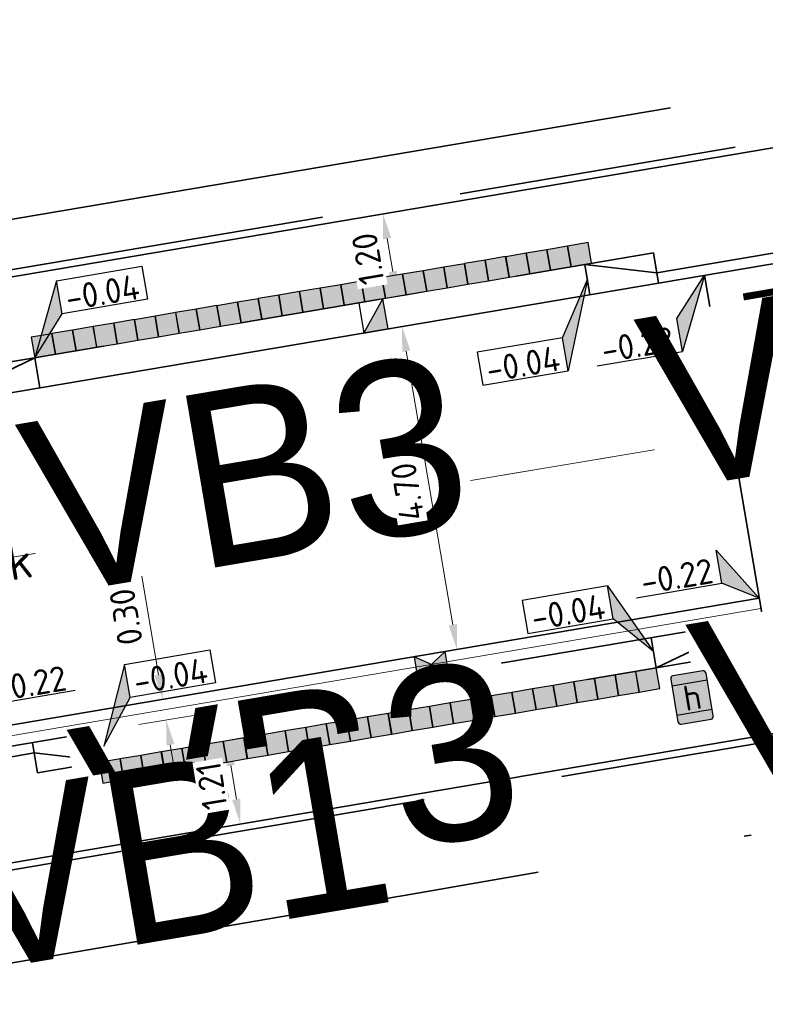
# Model space of a CAD drawing. Header units: metres. Extents: x 0 to 269924, y 0 to 933292.
# Tile 171 of 247: x 134830 to 134841, y 466620 to 466634. Entities that reach past the tile are written whole.
import ezdxf
from ezdxf import colors
from ezdxf.entities.mleader import LeaderData, LeaderLine
from ezdxf.enums import TextEntityAlignment as Align
from ezdxf.math import Vec2, Vec3

# ---------------------------------------------------------------- set-up
doc = ezdxf.new("R2018")
doc.units = ezdxf.units.M
for name, pattern in [('VH-BUSHALTEBAND', [4, 2, -2]), ('VH-OPSLUITBAND_100X200', [16, 8, -2, 4, -2]), ('VH-TROTTOIRBAND_130-150', [15, 5, -2, 2, -2, 2, -2]), ('VH-TROTTOIRBAND_180-200', [20, 10, -2, 2, -2, 2, -2]), ('XX-PROJECTGRENS', [18, 12, -3, 0, -3])]:
    doc.linetypes.add(name, pattern=pattern)
for name, color, linetype, lineweight in [('B-WE-VH-M', 7, 'Continuous', 18), ('N-GV-VH-KANTOPSLUITING_TROTTOIRBAND_180 200-G', 210, 'VH-TROTTOIRBAND_180-200', 35), ('N-WE-KG-GRENS_PROJECT-G', 7, 'XX-PROJECTGRENS', 35), ('N-WE-OG-BEBOUWING_STRAATNAAM-T25', 7, 'Continuous', 25), ('N-WE-VH-DREMPEL-G', 30, 'Continuous', 35), ('N-WE-VH-GOOT_STRAATBAKSTEEN-G', 170, 'Continuous', 35), ('N-WE-VH-KANTOPSLUITING_BUSHALTEBAND-G', 30, 'VH-BUSHALTEBAND', 35), ('N-WE-VH-KANTOPSLUITING_OPSLUITBAND_100X200-G', 150, 'VH-OPSLUITBAND_100X200', 35), ('N-WE-VH-KANTOPSLUITING_TROTTOIRBAND_130 150-G', 210, 'VH-TROTTOIRBAND_130-150', 35), ('N-WE-VH-KANTOPSLUITING_VERLOOPBAND-T18', 10, 'Continuous', 18), ('N-WE-VH-KANTOPSLUITING_VOORKANTBAND-G', 50, 'Continuous', 35), ('N-WE-VH-M', 7, 'Continuous', 18), ('N-WE-VH-VERHARDING-T18', 10, 'Continuous', 18), ('N-WE-VW-HALTEPAAL-S', 7, 'Continuous', 25), ('N-WE-VW-MARKERING_DWARS-G', 7, 'Continuous', 35), ('X-XX-AL-HOOGTELABEL-S', 7, 'Continuous', 25), ('X-XX-AL-TEKENBLAD-S', 7, 'Continuous', 25)]:
    doc.layers.add(name, color=color, linetype=linetype, lineweight=lineweight)
doc.layers.add('N-WE-RI-HWA_KOLK-S', color=150, linetype='Continuous', lineweight=25, true_color=0x007fff)
doc.layers.add('X-XX-AL-HULPLIJN-G', color=30, linetype='Continuous', lineweight=18, plot=False)
doc.styles.add('NLCS-ISO', font='NLCS-ISO.ttf')
doc.styles.add('NLCS-ISO-M200-T18', font='NLCS-ISO.ttf', dxfattribs={"height": 0.36})
doc.styles.add('NLCS-ISO-M200-T25', font='NLCS-ISO.ttf', dxfattribs={"height": 0.5})
doc.styles.get("Standard").update_dxf_attribs({"font": 'romand.shx'})
doc.dimstyles.new('NLCS-M200-T18-PIJL_L2_H2', dxfattribs={"dimscale": 0.2, "dimtxt": 2.5, "dimasz": 1.8, "dimexe": 2, "dimexo": 2, "dimgap": 0.7, "dimtad": 1, "dimzin": 0, "dimdsep": 46, "dimtxsty": 'NLCS-ISO-M200-T18', "dimcen": 0, "dimdle": 2, "dimclrd": 256, "dimclre": 256, "dimclrt": 10, "dimazin": 0, "dimtfac": 1, "dimtdec": 3, "dimtofl": 0, "dimtmove": 0, "dimatfit": 3, "dimfxl": 2, "dimfxlon": 1, "dimtfillclr": 256, "dimtolj": 1, "dimtzin": 0, "dimlwd": -1, "dimlwe": -1, "dimarcsym": 0})

# ---------------------------------------------------------------- blocks, each defined once
blk = doc.blocks.new('*U133')
for p, q in [((-2.405, -2.773), (0, 0)), ((0, 0), (-2.355, -5.173)), ((-2.355, -5.173), (-2.405, -2.773)), ((-8.558, -5.3), (-2.355, -5.173))]:
    blk.add_line(p, q)
blk.add_solid([(-2.405, -2.773), (0, 0), (-2.355, -5.173)])
at = {"style": 'NLCS-ISO'}
blk.add_attdef('...', text='', height=1.8, rotation=1.17209, dxfattribs=at).set_placement((-5.448, -5.656), align=Align.BOTTOM_CENTER)
blk = doc.blocks.new('SVH-VERKEERSTEGEL_300X300_ZWART')
h = blk.add_hatch(color=250)
h.dxf.hatch_style = 1
h.paths.add_polyline_path([(-0.15, -0.3), (0.15, -0.3), (0.15, 0), (-0.15, 0)])
blk.add_3dface([(-0.15, -0.3), (0.15, -0.3), (0.15, 0), (-0.15, 0)])
blk = doc.blocks.new('SVH-VERKEERSTEGEL_300X300_WIT')
at = {"true_color": 0xffffff}
h = blk.add_hatch(color=7, dxfattribs=at)
h.dxf.hatch_style = 1
h.paths.add_polyline_path([(-0.15, -0.3), (0.15, -0.3), (0.15, 0), (-0.15, 0)])
blk.add_3dface([(-0.15, -0.3), (0.15, -0.3), (0.15, 0), (-0.15, 0)])
blk = doc.blocks.new('*U665')
for p, q in [((2.354, 5.234), (0, 0)), ((2.403, 2.834), (2.354, 5.234)), ((0, 0), (2.403, 2.834)), ((8.605, 2.961), (2.403, 2.834))]:
    blk.add_line(p, q)
blk.add_lwpolyline([(2.354, 5.234), (8.556, 5.361), (8.605, 2.961)])
blk.add_solid([(2.354, 5.234), (0, 0), (2.403, 2.834)])
at = {"style": 'NLCS-ISO'}
blk.add_attdef('...', text='', height=1.8, rotation=1.17373, dxfattribs=at).set_placement((5.513, 2.478), align=Align.BOTTOM_CENTER)
blk = doc.blocks.new('*U137')
for p, q in [((-2.491, 1.457), (-2.54, 3.857)), ((-2.54, 3.857), (0, 0)), ((-8.693, 1.33), (-2.491, 1.457)), ((0, 0), (-2.491, 1.457))]:
    blk.add_line(p, q)
blk.add_solid([(-2.54, 3.857), (0, 0), (-2.491, 1.457)])
at = {"style": 'NLCS-ISO'}
blk.add_attdef('...', text='', height=1.8, rotation=1.17209, dxfattribs=at).set_placement((-5.584, 0.974), align=Align.BOTTOM_CENTER)
blk = doc.blocks.new('*U205')
at = {"lineweight": 30, "flags": 106}
blk.add_attdef('OB', text='', height=0.36, dxfattribs=at).set_placement((0, 0.1), align=Align.BOTTOM_CENTER)
blk = doc.blocks.new('N-SRI-KOLK_BUSHALTE-SO')
h = blk.add_hatch(color=256)
h.dxf.hatch_style = 1
h.paths.add_polyline_path([(-0.875, 0), (0.875, 0), (0.875, 2.2)])
blk.add_line((-0.875, 0), (0.875, 2.2))
at = {"flags": 128}
blk.add_lwpolyline([(-0.875, 0), (0.875, 0), (0.875, 2.2), (-0.875, 2.2)], close=True, dxfattribs=at)
blk = doc.blocks.new('*U221')
for p, q in [((2.345, 5.632), (0, 0)), ((2.395, 3.232), (2.345, 5.632)), ((0, 0), (2.395, 3.232)), ((8.597, 3.359), (2.395, 3.232))]:
    blk.add_line(p, q)
blk.add_solid([(2.345, 5.632), (0, 0), (2.395, 3.232)])
at = {"style": 'NLCS-ISO'}
blk.add_attdef('...', text='', height=1.8, rotation=1.17977, dxfattribs=at).set_placement((5.504, 2.876), align=Align.BOTTOM_CENTER)
blk = doc.blocks.new('*U228')
for p, q in [((-2.382, -3.872), (0, 0)), ((0, 0), (-2.333, -6.272)), ((-2.333, -6.272), (-2.382, -3.872)), ((-8.535, -6.399), (-2.333, -6.272))]:
    blk.add_line(p, q)
blk.add_lwpolyline([(-2.382, -3.872), (-8.584, -3.999), (-8.535, -6.399)])
blk.add_solid([(-2.382, -3.872), (0, 0), (-2.333, -6.272)])
at = {"style": 'NLCS-ISO'}
blk.add_attdef('...', text='', height=1.8, rotation=1.17373, dxfattribs=at).set_placement((-5.425, -6.755), align=Align.BOTTOM_CENTER)
blk = doc.blocks.new('*U231')
for p, q in [((2.347, 5.586), (0, 0)), ((2.396, 3.186), (2.347, 5.586)), ((0, 0), (2.396, 3.186)), ((8.598, 3.313), (2.396, 3.186))]:
    blk.add_line(p, q)
blk.add_lwpolyline([(2.347, 5.586), (8.549, 5.713), (8.598, 3.313)])
blk.add_solid([(2.347, 5.586), (0, 0), (2.396, 3.186)])
at = {"style": 'NLCS-ISO'}
blk.add_attdef('...', text='', height=1.8, rotation=1.17373, dxfattribs=at).set_placement((5.506, 2.83), align=Align.BOTTOM_CENTER)
blk = doc.blocks.new('*U136')
for p, q in [((-2.517, 2.733), (-2.566, 5.133)), ((-2.566, 5.133), (0, 0)), ((-8.719, 2.606), (-2.517, 2.733)), ((0, 0), (-2.517, 2.733))]:
    blk.add_line(p, q)
blk.add_lwpolyline([(-2.566, 5.133), (-8.769, 5.006), (-8.719, 2.606)])
blk.add_solid([(-2.566, 5.133), (0, 0), (-2.517, 2.733)])
at = {"style": 'NLCS-ISO'}
blk.add_attdef('...', text='', height=1.8, rotation=1.17373, dxfattribs=at).set_placement((-5.61, 2.25), align=Align.BOTTOM_CENTER)
blk = doc.blocks.new('N-SRI-KOLK_STRAAT_450X300-SO')
h = blk.add_hatch(color=256)
h.dxf.hatch_style = 1
h.paths.add_polyline_path([(0, 0), (-1.125, 0.75), (-1.125, -0.75)])
h.paths.add_polyline_path([(1.125, -0.75), (1.125, 0.75), (0, 0)])
for p, q in [((-1.125, -0.75), (1.125, 0.75)), ((1.125, -0.75), (-1.125, 0.75))]:
    blk.add_line(p, q)
at = {"flags": 128}
blk.add_lwpolyline([(-1.125, -0.75), (1.125, -0.75), (1.125, 0.75), (-1.125, 0.75)], close=True, dxfattribs=at)
blk = doc.blocks.new('*D577')
at = {"layer": 'B-WE-VH-M', "transparency": 16777216}
for p, q in [((134835.666, 466629.712), (134834.957, 466629.591)), ((134835.412, 466629.303), (134836.078, 466625.379)), ((134836.453, 466625.078), (134835.744, 466624.958))]:
    blk.add_line(p, q, dxfattribs=at)
for points in [[(134835.353, 466629.293), (134835.471, 466629.313), (134835.352, 466629.658)], [(134836.019, 466625.369), (134836.137, 466625.389), (134836.138, 466625.025)]]:
    blk.add_solid(points, dxfattribs=at)
at = {"layer": 'Defpoints', "color": 0, "transparency": 16777216}
for p in [(134836.061, 466629.779), (134836.847, 466625.145), (134836.138, 466625.025)]:
    blk.add_point(p, dxfattribs=at)
at = {"layer": 'B-WE-VH-M', "color": 10, "transparency": 16777216, "insert": (134835.429, 466627.288), "char_height": 0.36, "attachment_point": 5, "rotation": 99.6325, "style": 'NLCS-ISO-M200-T18', "bg_fill": 3, "box_fill_scale": 1.1, "bg_fill_color": 256, "bg_fill_true_color": 13158600, "bg_fill_transparency": 0}
blk.add_mtext('\\A1;4.70', dxfattribs=at)
blk = doc.blocks.new('*D578')
at = {"layer": 'B-WE-VH-M', "transparency": 16777216}
for p, q in [((134831.858, 466624.663), (134831.618, 466626.075)), ((134832.312, 466624.375), (134831.523, 466624.241)), ((134832.362, 466624.079), (134831.574, 466623.946)), ((134832.028, 466623.658), (134832.089, 466623.303))]:
    blk.add_line(p, q, dxfattribs=at)
for points in [[(134831.798, 466624.653), (134831.917, 466624.673), (134831.918, 466624.308)], [(134831.969, 466623.647), (134832.087, 466623.668), (134831.968, 466624.012)]]:
    blk.add_solid(points, dxfattribs=at)
at = {"layer": 'Defpoints', "color": 0, "transparency": 16777216}
for p in [(134832.707, 466624.442), (134832.757, 466624.146), (134831.968, 466624.012)]:
    blk.add_point(p, dxfattribs=at)
at = {"layer": 'B-WE-VH-M', "color": 10, "transparency": 16777216, "insert": (134831.392, 466625.493), "char_height": 0.36, "attachment_point": 5, "rotation": 99.6325, "style": 'NLCS-ISO-M200-T18', "bg_fill": 3, "box_fill_scale": 1.1, "bg_fill_color": 256, "bg_fill_true_color": 13158600, "bg_fill_transparency": 0}
blk.add_mtext('\\A1;0.30', dxfattribs=at)
blk = doc.blocks.new('*D583')
at = {"layer": 'Defpoints', "color": 0, "transparency": 16777216}
for p in [(134835.077, 466631.275), (134832.841, 466630.896), (134833.042, 466629.713)]:
    blk.add_point(p, dxfattribs=at)
at = {"layer": 'N-WE-VH-M', "transparency": 16777216}
for p, q in [((134834.683, 466631.208), (134835.472, 466631.342)), ((134835.218, 466630.447), (134835.138, 466630.92)), ((134834.884, 466630.025), (134835.672, 466630.159))]:
    blk.add_line(p, q, dxfattribs=at)
for points in [[(134835.078, 466630.91), (134835.197, 466630.93), (134835.077, 466631.275)], [(134835.159, 466630.437), (134835.277, 466630.457), (134835.278, 466630.092)]]:
    blk.add_solid(points, dxfattribs=at)
at = {"layer": 'N-WE-VH-M', "color": 10, "transparency": 16777216, "insert": (134834.862, 466630.63), "char_height": 0.36, "attachment_point": 5, "rotation": 99.6325, "style": 'NLCS-ISO-M200-T18', "bg_fill": 3, "box_fill_scale": 1.1, "bg_fill_color": 256, "bg_fill_true_color": 13158600, "bg_fill_transparency": 0}
blk.add_mtext('\\A1;1.20', dxfattribs=at)
blk = doc.blocks.new('*D584')
at = {"layer": 'Defpoints', "color": 0, "transparency": 16777216}
for p in [(134832.837, 466623.714), (134832.837, 466623.714), (134833.033, 466622.52)]:
    blk.add_point(p, dxfattribs=at)
at = {"layer": 'N-WE-VH-M', "transparency": 16777216}
for p, q in [((134832.837, 466623.714), (134833.232, 466623.779)), ((134832.975, 466622.875), (134832.895, 466623.359)), ((134833.033, 466622.52), (134833.428, 466622.584))]:
    blk.add_line(p, q, dxfattribs=at)
for points in [[(134832.836, 466623.349), (134832.955, 466623.368), (134832.837, 466623.714)], [(134832.915, 466622.865), (134833.034, 466622.885), (134833.033, 466622.52)]]:
    blk.add_solid(points, dxfattribs=at)
at = {"layer": 'N-WE-VH-M', "color": 10, "transparency": 16777216, "insert": (134832.619, 466623.065), "char_height": 0.36, "attachment_point": 5, "rotation": 99.3062, "style": 'NLCS-ISO-M200-T18', "bg_fill": 3, "box_fill_scale": 1.1, "bg_fill_color": 256, "bg_fill_true_color": 13158600, "bg_fill_transparency": 0}
blk.add_mtext('\\A1;1.21', dxfattribs=at)
blk = doc.blocks.new('SVW-HALTEPAAL-SO')
at = {"true_color": 0xffff00}
h = blk.add_hatch(color=2, dxfattribs=at)
h.dxf.hatch_style = 1
edge = h.paths.add_edge_path()
edge.add_arc((1.09, 1.561), 0.196, 0, 90)
edge.add_line((1.09, 1.757), (-1.09, 1.757))
edge.add_arc((-1.09, 1.561), 0.196, 90, 180)
edge.add_line((-1.286, 1.561), (-1.286, -1.561))
edge.add_arc((-1.09, -1.561), 0.196, 180, 270)
edge.add_line((-1.09, -1.757), (1.09, -1.757))
edge.add_arc((1.09, -1.561), 0.196, 270, 360)
edge.add_line((1.286, -1.561), (1.286, 1.561))
for p, q in [((-1.286, 1.063), (1.286, 1.063)), ((-1.286, -1.063), (1.286, -1.063))]:
    blk.add_line(p, q)
blk.add_lwpolyline([(-1.09, -1.757), (1.09, -1.757, 0.414214), (1.286, -1.561), (1.286, 1.561, 0.414214), (1.09, 1.757), (-1.09, 1.757, 0.414214), (-1.286, 1.561), (-1.286, -1.561, 0.414214)], format="xyb", close=True)
at = {"lineweight": 18, "style": 'NLCS-ISO'}
blk.add_text('h', height=1.8, dxfattribs=at).set_placement((0.019, 0.006), align=Align.MIDDLE_CENTER)

msp = doc.modelspace()

# ---------------------------------------------------------------- linework, layer by layer
at = {"layer": 'N-GV-VH-KANTOPSLUITING_TROTTOIRBAND_180 200-G'}
msp.add_lwpolyline([(134841.915, 466625.498), (134839.943, 466625.163)], dxfattribs=at)
at = {"layer": 'N-WE-VH-DREMPEL-G'}
msp.add_lwpolyline([(134839.686, 466630.394), (134840.523, 466625.464)], dxfattribs=at)
at = {"layer": 'N-WE-VH-GOOT_STRAATBAKSTEEN-G'}
msp.add_lwpolyline([(134357.852, 466549.495), (134370.346, 466550.938), (134396.651, 466554.098), (134410.847, 466555.614), (134423.632, 466556.946), (134434.654, 466558.051), (134460.746, 466560.816), (134480.43, 466563.319), (134486.789, 466564.194), (134497.026, 466565.857), (134611.249, 466586.003), (134638.592, 466590.9), (134674.683, 466597.217), (134713.471, 466604.18), (134725.086, 466606.188), (134795.017, 466617.741), (134824.08, 466622.978), (134840.473, 466625.76)], dxfattribs=at)
at = {"layer": 'N-WE-VH-KANTOPSLUITING_BUSHALTEBAND-G'}
for points in [[(134829.098, 466629.043), (134838.958, 466630.717)], [(134830.124, 466623.253), (134839.983, 466624.927)]]:
    msp.add_lwpolyline(points, dxfattribs=at)
at = {"layer": 'N-WE-VH-KANTOPSLUITING_OPSLUITBAND_100X200-G', "flags": 128}
msp.add_lwpolyline([(134828.162, 466628.587), (134827.895, 466630.158), (134849.289, 466633.789), (134849.555, 466632.221)], dxfattribs=at)
at = {"layer": 'N-WE-VH-KANTOPSLUITING_TROTTOIRBAND_130 150-G'}
for points in [[(134839.005, 466630.43), (134840.978, 466630.765)], [(134829.087, 466623.371), (134830.075, 466623.539)]]:
    msp.add_lwpolyline(points, dxfattribs=at)
at = {"layer": 'N-WE-VH-KANTOPSLUITING_VOORKANTBAND-G'}
for p, q in [((134839.031, 466630.283), (134838.958, 466630.717)), ((134838.046, 466630.115), (134837.972, 466630.549)), ((134837.972, 466630.549), (134839.005, 466630.43)), ((134829.147, 466628.755), (134830.084, 466629.211)), ((134830.158, 466628.777), (134830.084, 466629.211)), ((134839.983, 466624.927), (134839.91, 466625.36)), ((134838.997, 466624.759), (134838.924, 466625.193)), ((134839.935, 466625.212), (134838.997, 466624.759)), ((134831.11, 466623.42), (134831.036, 466623.854)), ((134830.124, 466623.253), (134830.05, 466623.687)), ((134830.075, 466623.539), (134831.11, 466623.42))]:
    msp.add_line(p, q, dxfattribs=at)
msp.add_lwpolyline([(134828.26, 466628.604), (134828.01, 466630.076), (134849.207, 466633.673), (134849.457, 466632.204)], dxfattribs=at)
at = {"layer": 'N-WE-VH-KANTOPSLUITING_VOORKANTBAND-G', "flags": 128}
msp.add_lwpolyline([(134824.133, 466622.683), (134868.715, 466630.249)], dxfattribs=at)
at = {"layer": 'N-WE-VW-MARKERING_DWARS-G', "const_width": 0.1}
for points in [[(134840.246, 466630.083), (134841.922, 466630.368)], [(134840.346, 466629.492), (134842.022, 466629.776)], [(134840.447, 466628.9), (134842.123, 466629.185)], [(134840.547, 466628.309), (134842.223, 466628.593)]]:
    msp.add_lwpolyline(points, dxfattribs=at)
at = {"layer": 'X-XX-AL-HULPLIJN-G'}
for points in [[(134357.537, 466552.227), (134370.024, 466553.67), (134396.341, 466556.83), (134410.559, 466558.349), (134423.352, 466559.682), (134434.372, 466560.787), (134460.428, 466563.548), (134480.069, 466566.045), (134486.382, 466566.913), (134496.567, 466568.569), (134610.768, 466588.711), (134638.112, 466593.608), (134674.203, 466599.925), (134712.994, 466606.888), (134724.628, 466608.899), (134794.587, 466620.457), (134840.079, 466628.077)], [(134840.079, 466628.077), (134794.548, 466620.451)], [(134795.042, 466617.593), (134795.042, 466617.593), (134824.106, 466622.83), (134840.498, 466625.612)]]:
    msp.add_lwpolyline(points, dxfattribs=at)

# ---------------------------------------------------------------- block references
at = {"layer": 'N-WE-RI-HWA_KOLK-S', "xscale": 0.2, "yscale": 0.2, "zscale": 0.2}
for name, p, rotation in [('N-SRI-KOLK_BUSHALTE-SO', (134834.977, 466629.595), 9.63254093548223), ('N-SRI-KOLK_STRAAT_450X300-SO', (134835.771, 466624.81), 9.632540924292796)]:
    msp.add_blockref(name, p, dxfattribs=dict(at, rotation=rotation))
at = {"layer": 'N-WE-VH-KANTOPSLUITING_VERLOOPBAND-T18'}
ref = msp.add_blockref('*U205', (134838.673, 466629.655), dxfattribs=dict(at, rotation=9.632540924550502))
lines = msp.add_mtext('VB3', dxfattribs={"layer": '0', "insert": (134838.656, 466629.754), "char_height": 2.5, "attachment_point": 1, "rotation": 9.6325, "bg_fill": 3, "box_fill_scale": 1, "bg_fill_color": 256, "bg_fill_transparency": 0})
ref.add_attrib('OB', '', (134838.656, 466629.754), dxfattribs={"flags": 6}).embed_mtext(lines)
ref = msp.add_blockref('*U205', (134829.8, 466628.148), dxfattribs=dict(at, rotation=9.632540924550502))
lines = msp.add_mtext('VB3', dxfattribs={"layer": '0', "insert": (134829.784, 466628.247), "char_height": 2.5, "attachment_point": 1, "rotation": 9.6325, "bg_fill": 3, "box_fill_scale": 1, "bg_fill_color": 256, "bg_fill_transparency": 0})
ref.add_attrib('OB', '', (134829.784, 466628.247), dxfattribs={"flags": 6}).embed_mtext(lines)
ref = msp.add_blockref('*U205', (134839.416, 466625.278), dxfattribs=dict(at, rotation=9.632540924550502))
lines = msp.add_mtext('VB3', dxfattribs={"layer": '0', "insert": (134839.399, 466625.376), "char_height": 2.5, "attachment_point": 1, "rotation": 9.6325, "bg_fill": 3, "box_fill_scale": 1, "bg_fill_color": 256, "bg_fill_transparency": 0})
ref.add_attrib('OB', '', (134839.399, 466625.376), dxfattribs={"flags": 6}).embed_mtext(lines)
ref = msp.add_blockref('*U205', (134830.543, 466623.771), dxfattribs=dict(at, rotation=9.632540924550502))
lines = msp.add_mtext('VB3', dxfattribs={"layer": '0', "insert": (134830.526, 466623.869), "char_height": 2.5, "attachment_point": 1, "rotation": 9.6325, "bg_fill": 3, "box_fill_scale": 1, "bg_fill_color": 256, "bg_fill_transparency": 0})
ref.add_attrib('OB', '', (134830.526, 466623.869), dxfattribs={"flags": 6}).embed_mtext(lines)
ref = msp.add_blockref('*U205', (134828.688, 466622.736), dxfattribs=dict(at, rotation=9.632540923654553))
lines = msp.add_mtext('VB1', dxfattribs={"layer": '0', "insert": (134828.671, 466622.834), "char_height": 2.5, "attachment_point": 1, "rotation": 9.6325, "bg_fill": 3, "box_fill_scale": 1, "bg_fill_color": 256, "bg_fill_transparency": 0})
ref.add_attrib('OB', '', (134828.671, 466622.834), dxfattribs={"flags": 10}).embed_mtext(lines)
at = {"layer": 'N-WE-VW-HALTEPAAL-S', "xscale": 0.2, "yscale": 0.2, "zscale": 0.2, "rotation": 9.63}
msp.add_blockref('SVW-HALTEPAAL-SO', (134839.509, 466624.336), dxfattribs=at)
at = {"layer": 'X-XX-AL-HOOGTELABEL-S', "xscale": 0.2, "yscale": 0.2, "zscale": 0.2}
for name, p, rotation, values in [('*U665', (134830.084, 466629.211), 8.452767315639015, {'...': '-0.04'}), ('*U228', (134838.009, 466630.332), 8.452767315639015, {'...': '-0.04'}), ('*U133', (134839.686, 466630.394), 8.452767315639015, {'...': '-0.22'}), ('*U137', (134840.473, 466625.76), 8.452767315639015, {'...': '-0.22'}), ('*U136', (134838.957, 466624.996), 8.452767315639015, {'...': '-0.04'}), ('*U231', (134831.073, 466623.637), 8.452767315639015, {'...': '-0.04'}), ('*U221', (134829.062, 466623.519), 8.452767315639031, {'...': '-0.22'})]:
    msp.add_blockref(name, p, dxfattribs=dict(at, rotation=rotation)).add_auto_attribs(values)
at = {"layer": 'X-XX-AL-TEKENBLAD-S', "rotation": 9.632540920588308}
for name, p in [('SVH-VERKEERSTEGEL_300X300_ZWART', (134837.281, 466630.736)), ('SVH-VERKEERSTEGEL_300X300_WIT', (134837.576, 466630.786)), ('SVH-VERKEERSTEGEL_300X300_ZWART', (134837.872, 466630.837)), ('SVH-VERKEERSTEGEL_300X300_WIT', (134836.393, 466630.586)), ('SVH-VERKEERSTEGEL_300X300_ZWART', (134836.689, 466630.636)), ('SVH-VERKEERSTEGEL_300X300_WIT', (134836.985, 466630.686)), ('SVH-VERKEERSTEGEL_300X300_WIT', (134835.802, 466630.485)), ('SVH-VERKEERSTEGEL_300X300_ZWART', (134836.097, 466630.535)), ('SVH-VERKEERSTEGEL_300X300_ZWART', (134834.914, 466630.335)), ('SVH-VERKEERSTEGEL_300X300_WIT', (134835.21, 466630.385)), ('SVH-VERKEERSTEGEL_300X300_ZWART', (134835.506, 466630.435)), ('SVH-VERKEERSTEGEL_300X300_WIT', (134834.027, 466630.184)), ('SVH-VERKEERSTEGEL_300X300_ZWART', (134834.323, 466630.234)), ('SVH-VERKEERSTEGEL_300X300_WIT', (134834.619, 466630.284)), ('SVH-VERKEERSTEGEL_300X300_ZWART', (134833.14, 466630.033)), ('SVH-VERKEERSTEGEL_300X300_WIT', (134833.436, 466630.084)), ('SVH-VERKEERSTEGEL_300X300_ZWART', (134833.731, 466630.134)), ('SVH-VERKEERSTEGEL_300X300_WIT', (134832.252, 466629.883)), ('SVH-VERKEERSTEGEL_300X300_ZWART', (134832.548, 466629.933)), ('SVH-VERKEERSTEGEL_300X300_WIT', (134832.844, 466629.983)), ('SVH-VERKEERSTEGEL_300X300_WIT', (134831.661, 466629.782)), ('SVH-VERKEERSTEGEL_300X300_ZWART', (134831.957, 466629.833)), ('SVH-VERKEERSTEGEL_300X300_ZWART', (134830.774, 466629.632)), ('SVH-VERKEERSTEGEL_300X300_WIT', (134831.069, 466629.682)), ('SVH-VERKEERSTEGEL_300X300_ZWART', (134831.365, 466629.732)), ('SVH-VERKEERSTEGEL_300X300_ZWART', (134830.182, 466629.531)), ('SVH-VERKEERSTEGEL_300X300_WIT', (134830.478, 466629.582)), ('SVH-VERKEERSTEGEL_300X300_WIT', (134838.554, 466624.684)), ('SVH-VERKEERSTEGEL_300X300_ZWART', (134838.849, 466624.734)), ('SVH-VERKEERSTEGEL_300X300_ZWART', (134837.666, 466624.533)), ('SVH-VERKEERSTEGEL_300X300_WIT', (134837.962, 466624.583)), ('SVH-VERKEERSTEGEL_300X300_ZWART', (134838.258, 466624.634)), ('SVH-VERKEERSTEGEL_300X300_WIT', (134836.779, 466624.383)), ('SVH-VERKEERSTEGEL_300X300_ZWART', (134837.075, 466624.433)), ('SVH-VERKEERSTEGEL_300X300_WIT', (134837.371, 466624.483)), ('SVH-VERKEERSTEGEL_300X300_ZWART', (134835.892, 466624.232)), ('SVH-VERKEERSTEGEL_300X300_WIT', (134836.188, 466624.282)), ('SVH-VERKEERSTEGEL_300X300_ZWART', (134836.483, 466624.333)), ('SVH-VERKEERSTEGEL_300X300_ZWART', (134835.3, 466624.132)), ('SVH-VERKEERSTEGEL_300X300_WIT', (134835.596, 466624.182)), ('SVH-VERKEERSTEGEL_300X300_WIT', (134834.413, 466623.981)), ('SVH-VERKEERSTEGEL_300X300_ZWART', (134834.709, 466624.031)), ('SVH-VERKEERSTEGEL_300X300_WIT', (134835.004, 466624.082)), ('SVH-VERKEERSTEGEL_300X300_ZWART', (134833.526, 466623.831)), ('SVH-VERKEERSTEGEL_300X300_WIT', (134833.821, 466623.881)), ('SVH-VERKEERSTEGEL_300X300_ZWART', (134834.117, 466623.931)), ('SVH-VERKEERSTEGEL_300X300_WIT', (134832.638, 466623.68)), ('SVH-VERKEERSTEGEL_300X300_ZWART', (134832.934, 466623.73)), ('SVH-VERKEERSTEGEL_300X300_WIT', (134833.23, 466623.78)), ('SVH-VERKEERSTEGEL_300X300_ZWART', (134831.751, 466623.529)), ('SVH-VERKEERSTEGEL_300X300_WIT', (134832.047, 466623.58)), ('SVH-VERKEERSTEGEL_300X300_ZWART', (134832.343, 466623.63)), ('SVH-VERKEERSTEGEL_300X300_ZWART', (134831.159, 466623.429)), ('SVH-VERKEERSTEGEL_300X300_WIT', (134831.455, 466623.479))]:
    msp.add_blockref(name, p, dxfattribs=at)

# ---------------------------------------------------------------- texts
at = {"layer": 'N-WE-OG-BEBOUWING_STRAATNAAM-T25', "style": 'NLCS-ISO-M200-T25'}
msp.add_text('Nieuw-Loosdrechtsedijk', height=0.5, rotation=9.5, dxfattribs=at).set_placement((134826.638, 466625.745), align=Align.MIDDLE_CENTER)

# ---------------------------------------------------------------- leaders
at = {"layer": 'N-WE-VH-VERHARDING-T18'}
ml = msp.add_multileader_mtext('Standard', dxfattribs=at)
ml.set_content('', color=256, style='NLCS-ISO-M200-T18')
ml.set_leader_properties(color=256, linetype='ByLayer', lineweight=-1)
ml.build(insert=Vec2(0, 0))
ml.multileader.update_dxf_attribs({"has_dogleg": 0, "text_left_attachment_type": 5, "text_right_attachment_type": 5, "dogleg_length": 0.36, "arrow_head_size": 0.36})
ctx = ml.context
ctx.base_point, ctx.char_height, ctx.arrow_head_size, ctx.landing_gap_size, ctx.plane_origin = Vec3(135697.392, 466805.766), 0.36, 0.36, 0.18, Vec3(135695.697, 466805.189)
ctx.left_attachment, ctx.right_attachment = 5, 5
notes = []
notes.append((ctx, [(0, (0, 0, 0), (0, 0), (1, 0), 1, [])]))
ctx.mtext.insert, ctx.mtext.rotation, ctx.mtext.flow_direction = Vec3(135697.572, 466806.126), -0.147529, 5
for ctx, leaders in notes:
    for number, flags, end, landing, length, lines in leaders:
        leader = LeaderData()
        leader.index, (leader.has_last_leader_line, leader.has_dogleg_vector, leader.attachment_direction) = number, flags
        leader.last_leader_point, leader.dogleg_vector, leader.dogleg_length = Vec3(end), Vec3(landing), length
        for number, points, colour, breaks in lines:
            line = LeaderLine()
            line.index, line.vertices, line.color, line.breaks = number, Vec3.list(points), colors.encode_raw_color(colour), breaks
            leader.lines.append(line)
        ctx.leaders.append(leader)

# ---------------------------------------------------------------- next in the draw order: dimensions: what is measured, and where the dimension line sits
at = {"layer": 'N-WE-VH-M'}
for p1, p2, distance, picture, middle in [((134833.042, 466629.713), (134832.841, 466630.896), -2.268, '*D583', (134834.862, 466630.63)), ((134833.033, 466622.52), (134832.837, 466623.714), 0, '*D584', (134832.619, 466623.065))]:
    dim = msp.add_aligned_dim(p1=p1, p2=p2, distance=distance, dimstyle='NLCS-M200-T18-PIJL_L2_H2', override={"dimtfill": 1}, dxfattribs=at)
    dim.commit()
    dim.dimension.update_dxf_attribs({"geometry": picture, "text_midpoint": middle})

# ---------------------------------------------------------------- next in the draw order: linework, layer by layer
at = {"layer": 'N-WE-KG-GRENS_PROJECT-G', "flags": 128}
msp.add_lwpolyline([(133942.152, 466524.013), (133955.533, 466522.507), (133956.145, 466521.626), (133962.811, 466521.355), (133963.543, 466522.67), (133965.054, 466522.563), (133965.551, 466521.193), (133981.5, 466520.334), (133981.565, 466520.896), (133982.028, 466520.86), (133994.134, 466520.33), (133994.151, 466519.671), (134009.067, 466519.478), (134013.911, 466519.512), (134027.732, 466519.636), (134028.693, 466519.554), (134034.796, 466519.611), (134050.86, 466519.659), (134068.501, 466520.152), (134071.254, 466520.237), (134077.26, 466520.692), (134094.041, 466522.635), (134101.385, 466523.282), (134101.428, 466523.91), (134128.995, 466527.092), (134141.938, 466528.627), (134148.421, 466529.392), (134148.476, 466529.087), (134157.108, 466530.24), (134157.762, 466530.339), (134157.953, 466529.076), (134163.706, 466529.946), (134172.69, 466531.055), (134201.838, 466535.069), (134202.197, 466534.878), (134203.304, 466535.042), (134208.161, 466535.722), (134214.682, 466536.673), (134215.15, 466536.846), (134235.766, 466539.754), (134239.587, 466540.449), (134251.117, 466542.218), (134251.536, 466542.09), (134264.479, 466543.833), (134264.487, 466544.317), (134273.56, 466545.641), (134273.608, 466545.287), (134285.679, 466546.863), (134299.118, 466548.971), (134309.192, 466550.345), (134329.805, 466553.659), (134341.526, 466555.206), (134346.97, 466556.112), (134351.977, 466556.025), (134358.949, 466556.887), (134359.186, 466557.313), (134365.426, 466557.917), (134389.225, 466560.758), (134395.395, 466561.519), (134400.633, 466562.019), (134418.638, 466563.907), (134426.404, 466566.343), (134432.472, 466567.14), (134437.532, 466567.422), (134444.848, 466568.25), (134448.277, 466568.388), (134484.594, 466572.762), (134486.539, 466572.966), (134490.599, 466573.546), (134498.499, 466574.536), (134514.318, 466576.701), (134542.397, 466581.367), (134546.702, 466582.122), (134551.593, 466582.441), (134551.871, 466583.179), (134557.906, 466584.406), (134558.276, 466584.115), (134567.36, 466586.004), (134582.717, 466588.715), (134583.108, 466588.972), (134590.444, 466590.398), (134630.038, 466598.271), (134633.264, 466598.923), (134632.087, 466604.993), (134646.051, 466607.537), (134647.414, 466607.429), (134666.972, 466611.405), (134675.342, 466617.463), (134674.819, 466607.593), (134696.995, 466610.537), (134702.172, 466611.327), (134706.525, 466612.071), (134709.085, 466612.323), (134712.087, 466612.776), (134715, 466613.203), (134716.349, 466613.229), (134723.364, 466613.968), (134738.981, 466616.639), (134746.062, 466617.28), (134746.09, 466616.641), (134760.121, 466618.861), (134759.993, 466619.829), (134768.446, 466621.137), (134784.615, 466623.738), (134787.541, 466625.072), (134796.772, 466626.479), (134796.899, 466625.715), (134813.878, 466628.545), (134820.226, 466629.584), (134847.68, 466634.234), (134881.79, 466639.204), (134881.926, 466639.532), (134884.43, 466640.009), (134893.797, 466641.711), (134903.085, 466643.328), (134904.138, 466643.527), (134920.265, 466646.374), (134921.332, 466646.578), (134937.367, 466649.518), (134938.501, 466649.708), (134961.555, 466654.096), (134967.764, 466655.262), (134974.722, 466656.563), (134984.23, 466658.491), (134992.023, 466659.998), (134995.809, 466660.766), (135000.442, 466661.693), (135009.695, 466663.648), (135010.659, 466663.869), (135018.832, 466665.618), (135021.92, 466666.314), (135034.093, 466668.943), (135034.161, 466668.769), (135043.8, 466670.832), (135059.084, 466674.02), (135068.771, 466676.078), (135083.089, 466679.034), (135091.902, 466680.993), (135097.488, 466682.166), (135104.831, 466683.651), (135116.534, 466686.231), (135119.892, 466686.792), (135126.3, 466688.013), (135127.347, 466688.196), (135130.448, 466688.891), (135135.602, 466689.887), (135140.19, 466691.518), (135166.592, 466696.94), (135182.368, 466700.724), (135201.902, 466704.748), (135203.941, 466705.082), (135209.867, 466705.957), (135217.801, 466707.782), (135228.821, 466709.933), (135242.391, 466712.598), (135277.698, 466719.723), (135279.457, 466720.111), (135279.55, 466721.578), (135288.178, 466723.073), (135350.963, 466735.305), (135501.986, 466763.685), (135501.162, 466761.839), (135525.132, 466766.833), (135533.639, 466768.672), (135569.042, 466775.188), (135582.767, 466777.378), (135584.022, 466777.634), (135585.675, 466776.264, 0.01918), (135652.451, 466792.01), (135652.891, 466793.457), (135660.981, 466795.919), (135661.574, 466796.074), (135664.481, 466796.836), (135665.946, 466796.651), (135673.558, 466799.328), (135680.977, 466801.739), (135687.276, 466804.201), (135692.547, 466806.295), (135705.432, 466809.743), (135712.094, 466810.706), (135728.145, 466817.035), (135760.285, 466825.832), (135773.458, 466829.179), (135789.116, 466834.08), (135813.029, 466842.892), (135823.352, 466846.718), (135839.426, 466852.91), (135860.96, 466860.89), (135867.928, 466863.26), (135895.199, 466872.784), (135899.312, 466861.8), (135873.359, 466852.082), (135873.188, 466848.843), (135867.814, 466846.669), (135856.104, 466842.036), (135847.253, 466838.505), (135830.033, 466832.514), (135818.854, 466828.652), (135812.865, 466826.949), (135808.959, 466825.804), (135805.053, 466824.658), (135770.731, 466814.307), (135766.971, 466812.016), (135761.879, 466808.079), (135757.591, 466807.133), (135743.839, 466803.566), (135724.075, 466798.35), (135721.275, 466798.229), (135720.422, 466801.401), (135715.133, 466799.834), (135698.553, 466794.754), (135698.279, 466793.693), (135686.038, 466790.352), (135686.038, 466789.248), (135686.038, 466787.562), (135681.985, 466786.092), (135677.719, 466785.319), (135623.458, 466770.711), (135607.41, 466767.662), (135584.355, 466763.142), (135577.091, 466761.475), (135570.47, 466760.803), (135524.714, 466753.103), (135522.642, 466752.878), (135515.666, 466751.661), (135498.388, 466748.218), (135460.498, 466741.759), (135438.515, 466737.953), (135402.134, 466731.048), (135401.842, 466732.671), (135396.111, 466731.637), (135390.927, 466730.659), (135374.008, 466727.423), (135342.463, 466720.896), (135337.831, 466720.249), (135332.781, 466719.412), (135316.41, 466716.549), (135312.764, 466716.512), (135301.04, 466714.003), (135296.667, 466713.077), (135288.078, 466711.338), (135288.031, 466710.414), (135288.066, 466708.643), (135283.612, 466707.738), (135244.114, 466700.084), (135242.59, 466702.114), (135218.779, 466697.088), (135216.4, 466696.736), (135207.126, 466694.996), (135197.842, 466693.22), (135196.987, 466690.777), (135188.214, 466689.009), (135186.218, 466690.919), (135157.953, 466685.339), (135157.545, 466682.623), (135152.388, 466681.564), (135151.517, 466683.806), (135135.729, 466680.62), (135134.464, 466677.149), (135128.184, 466675.854), (135125.788, 466678.571), (135109.606, 466675.114), (135107.871, 466673.543), (135107.871, 466672.134), (135099.469, 466670.442), (135080.265, 466666.625), (135079.406, 466666.151), (135069.61, 466664.202), (135057.638, 466661.759), (135035.803, 466657.155), (135033.723, 466658.689), (135013.618, 466654.679), (135014.198, 466652.086), (135012.612, 466651.731), (135012.176, 466654.16), (134999.525, 466651.581), (134981.058, 466648.065), (134978.74, 466647.609), (134978.586, 466647.723), (134973.29, 466646.777), (134967.912, 466645.754), (134966.071, 466645.409), (134952.75, 466642.776), (134952.592, 466643.577), (134951.246, 466643.315), (134944.955, 466642.097), (134940.872, 466641.345), (134939.907, 466640.789), (134925.329, 466637.906), (134925.171, 466637.877), (134925.333, 466636.966), (134925.553, 466635.733), (134922.159, 466635.157), (134921.983, 466636.201), (134920.712, 466635.973), (134906.644, 466633.431), (134906.509, 466633.768), (134899.927, 466632.517), (134896.041, 466630.574), (134862.297, 466626.202), (134861.423, 466623.924), (134854.723, 466622.819), (134853.222, 466624.597), (134834.721, 466621.381), (134818.755, 466618.638), (134803.128, 466616.182), (134801.097, 466614.744), (134787.48, 466613.242), (134768.983, 466610.888), (134755.14, 466609.258), (134754.957, 466609.237), (134754.786, 466610.217), (134731.872, 466606.359), (134713.4, 466603.055), (134699.607, 466600.717), (134685.428, 466598.156), (134675.878, 466596.194), (134672.276, 466595.656), (134668.91, 466595.016), (134645.926, 466591.058), (134638.577, 466590.001), (134611.474, 466584.899), (134601.717, 466583.131), (134600.6, 466582.901), (134592.762, 466581.44), (134575.118, 466578.109), (134569.726, 466577.127), (134558.057, 466574.923), (134547.369, 466573.132), (134538.23, 466571.522), (134531.355, 466570.551), (134524.272, 466569.346), (134519.026, 466568.326), (134515.39, 466567.719), (134505.384, 466563.341), (134500.986, 466562.643), (134495.881, 466561.909), (134495.823, 466562.312), (134492.204, 466563.642), (134484.398, 466562.518), (134478.905, 466561.786), (134469.843, 466560.533), (134464.536, 466559.742), (134456.919, 466558.745), (134448.033, 466557.687), (134433.208, 466556.61), (134412.104, 466554.577), (134407.553, 466554.101), (134387.467, 466551.741), (134381.785, 466550.955), (134364.962, 466548.659), (134360.191, 466548.481), (134354.944, 466547.628), (134324.113, 466542.837), (134319.685, 466541.923), (134312.466, 466540.844), (134307.061, 466539.9), (134305.527, 466540.739), (134283.993, 466537.831), (134278.004, 466536.268), (134260.392, 466533.941), (134253.899, 466532.65), (134244.867, 466531.618), (134227.961, 466528.835), (134196.876, 466524.748), (134191.294, 466524.652), (134189.441, 466519.487), (134180.543, 466523.251), (134138.079, 466517.961), (134135.279, 466517.668), (134120.646, 466515.791), (134115.858, 466514.998), (134094.415, 466512.788), (134094.483, 466512.133), (134077.905, 466510.692), (134056.132, 466509.19), (134043.898, 466509.02), (134033.049, 466509.242), (134023.923, 466509.529), (134011.048, 466510.262), (134011.12, 466510.989), (133978.031, 466511.971), (133977.492, 466511.386), (133976.525, 466511.415), (133970.93, 466511.61), (133940.859, 466512.853), (133936.339, 466513.04), (133926.354, 466513.566), (133918.767, 466513.929), (133914.845, 466514.016), (133909.555, 466514.279), (133907.78, 466514.373), (133898.183, 466514.701), (133889.291, 466514.99), (133877.411, 466515.387), (133865.169, 466516.189), (133858.598, 466516.511), (133853.557, 466516.784), (133840.824, 466517.534), (133833.647, 466517.757), (133833.706, 466517.421), (133832.853, 466517.458), (133826.979, 466517.575), (133808.076, 466518.296), (133803.308, 466518.179), (133802.56, 466518.555), (133780.072, 466520.153), (133779.6, 466519.291), (133774.066, 466519.538), (133773.735, 466520.559), (133740.527, 466522.642), (133713.376, 466524.159), (133705.703, 466524.636), (133705.709, 466526.266), (133685.059, 466527.583), (133660.563, 466529.253), (133639.129, 466529.346), (133622.453, 466530.286), (133616.388, 466530.543), (133614.494, 466530.624), (133604.393, 466531.597), (133597.464, 466531.465), (133574.3, 466531.955), (133566.695, 466531.543), (133561.32, 466531.616), (133554.142, 466531.627), (133545.309, 466531.719), (133535.509, 466531.795), (133530.483, 466531.897), (133499.098, 466532.845), (133498.91, 466530.624), (133497.604, 466522.359), (133448.566, 466524.379), (133448.421, 466522.59), (133414.567, 466524.034), (133414.497, 466533.241), (133401.904, 466533.723), (133353.812, 466535.745), (133352.26, 466536.139), (133333.107, 466536.524), (133333.343, 466545.829), (133369.152, 466544.714), (133381.325, 466544.396), (133400.699, 466543.637), (133404.005, 466543.551), (133435.456, 466542.61), (133435.456, 466542.277), (133451.526, 466541.628), (133467.883, 466541.235), (133477.659, 466542.034), (133509.103, 466541.442), (133515.138, 466541.284), (133519.939, 466540.992), (133525.525, 466540.798), (133532.518, 466540.097), (133548.147, 466539.778), (133548.297, 466540.601), (133555.22, 466540.722), (133564.265, 466540.558), (133565.06, 466540.188), (133570.074, 466540.025), (133574.07, 466539.875), (133576.623, 466539.795), (133577.163, 466540.007), (133601.21, 466539.677), (133602.809, 466541.635), (133610.483, 466541.448), (133611.878, 466539.353), (133618.8, 466539.154), (133622.331, 466538.943), (133622.362, 466539.485), (133627.247, 466539.274), (133627.305, 466538.709), (133642.487, 466537.733), (133654.92, 466537.235), (133674.71, 466536.649), (133674.766, 466536.962), (133682.638, 466536.639), (133685.084, 466535.631), (133701.924, 466534.36), (133703.6, 466534.856), (133708.504, 466534.396), (133731.895, 466532.391), (133737.992, 466531.942), (133749.854, 466530.901), (133752.15, 466530.77), (133756.921, 466530.655), (133767.535, 466530.109), (133779.853, 466530.016), (133787.77, 466529.934), (133810.905, 466528.967), (133832.384, 466528.238), (133837.192, 466527.837), (133897.841, 466525.036)], format="xyb", close=True, dxfattribs=at)
at = {"layer": 'N-WE-VH-KANTOPSLUITING_OPSLUITBAND_100X200-G', "flags": 128}
msp.add_lwpolyline([(134829.092, 466623.372), (134829.359, 466621.795), (134854.743, 466626.103), (134855.264, 466623.03)], dxfattribs=at)
at = {"layer": 'N-WE-VH-KANTOPSLUITING_VOORKANTBAND-G', "flags": 128}
msp.add_lwpolyline([(135108.384, 466683.03), (135105.311, 466682.41), (135098.854, 466681.105), (135096.999, 466680.726), (135074.506, 466676.113), (135047.014, 466670.441), (135045.553, 466670.116), (135043.462, 466669.651), (135043.155, 466669.583), (135033.902, 466667.522), (135031.351, 466666.985), (135021.79, 466664.96), (134997.287, 466659.662), (134981.204, 466656.406), (134965.861, 466653.524), (134962.314, 466652.831), (134946.661, 466649.757), (134946.416, 466649.71), (134942.74, 466649.028), (134929.684, 466646.632), (134906.106, 466642.372), (134879.069, 466637.5), (134850.335, 466632.201), (134821.787, 466627.356)], dxfattribs=at)
at = {"layer": 'N-WE-VH-KANTOPSLUITING_VOORKANTBAND-G'}
msp.add_lwpolyline([(134829.19, 466623.389), (134829.441, 466621.91), (134854.825, 466626.218), (134855.363, 466623.047)], dxfattribs=at)

# ---------------------------------------------------------------- next in the draw order: dimensions: what is measured, and where the dimension line sits
at = {"layer": 'B-WE-VH-M'}
dim = msp.add_aligned_dim(p1=(134836.061, 466629.779), p2=(134836.847, 466625.145), distance=-0.719, dimstyle='NLCS-M200-T18-PIJL_L2_H2', override={"dimtfill": 1}, dxfattribs=at)
dim.commit()
dim.dimension.update_dxf_attribs({"geometry": '*D577', "text_midpoint": (134835.429, 466627.288)})
dim = msp.add_linear_dim(base=(134831.968, 466624.012), p1=(134832.707, 466624.442), p2=(134832.757, 466624.146), angle=279.6325, dimstyle='NLCS-M200-T18-PIJL_L2_H2', override={"dimtfill": 1}, dxfattribs=at)
dim.commit()
dim.dimension.update_dxf_attribs({"geometry": '*D578', "text_midpoint": (134831.708, 466625.547), "dimtype": 161})

doc.saveas('drawing.dxf')
